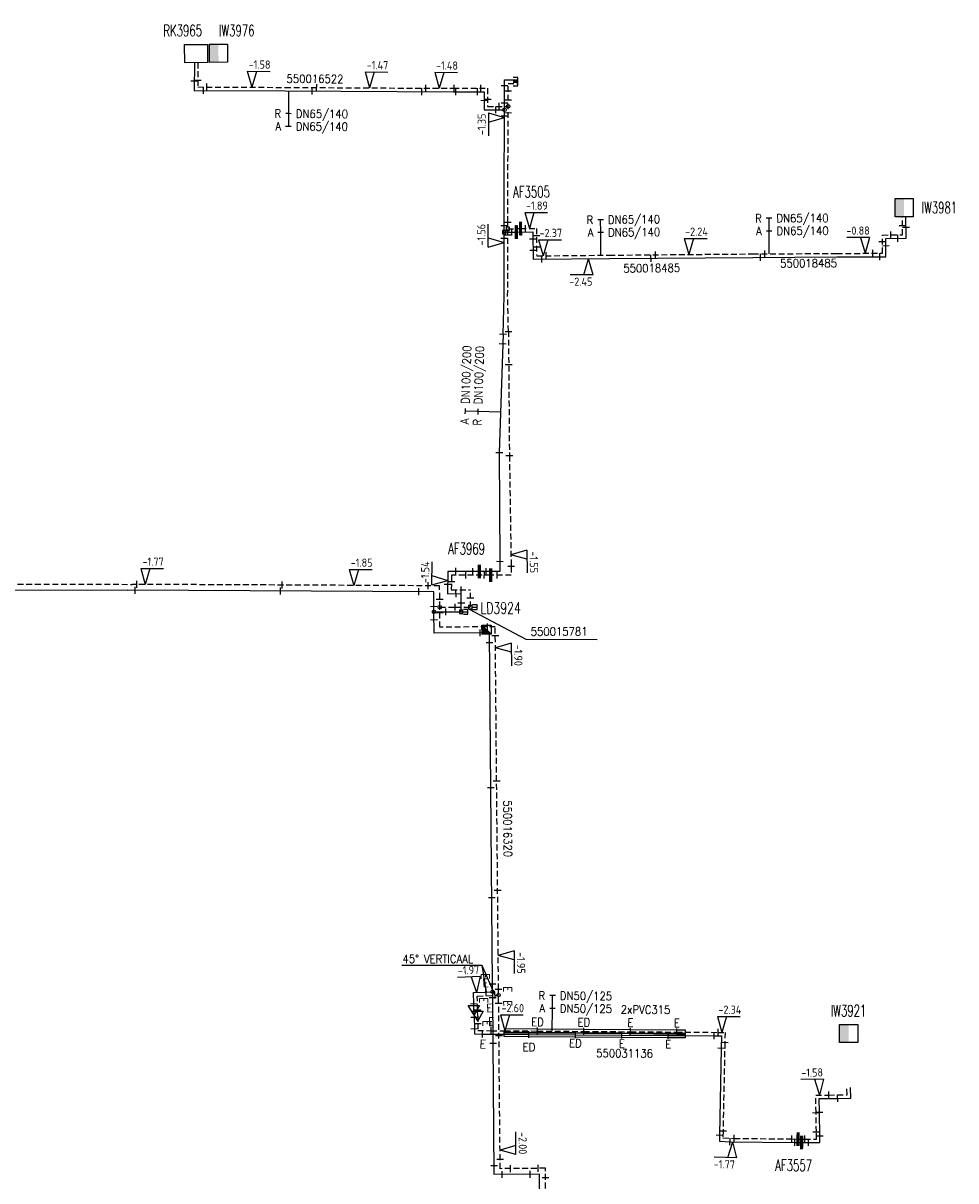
# Model space of a CAD drawing. Header units: millimetres. Extents: x 0 to 118318689, y 0 to 490460760.
# Tile 47 of 117: x 117922330 to 118024715, y 484752719 to 484879849. Entities that reach past the tile are written whole.
import ezdxf
from ezdxf.enums import TextEntityAlignment as Align

# ---------------------------------------------------------------- set-up
doc = ezdxf.new("R2010")
doc.units = ezdxf.units.MM
doc.header["$LTSCALE"] = 200
doc.linetypes.add('HIDDEN2', pattern=[4.7625, 3.175, -1.5875])
doc.layers.get('0').update_dxf_attribs({"color": 8})
for name, color, linetype in [('WT-C-AFSLUITER', 7, 'Continuous'), ('WT-C-KAST', 7, 'Continuous'), ('WT-C-kastLD', 7, 'Continuous'), ('WT-C-kastWM', 7, 'Continuous'), ('WT-C-mof', 7, 'Continuous'), ('WT-C-tstuk', 7, 'Continuous'), ('WT-C-VERLOOP', 7, 'Continuous'), ('WT-I-diam', 7, 'Continuous'), ('WT-I-info', 7, 'Continuous'), ('WT-I-NAP', 7, 'Continuous'), ('WT-L-aanvoer', 6, 'Continuous'), ('WT-L-MANTELBUIS', 6, 'Continuous'), ('WT-L-retour', 6, 'HIDDEN2')]:
    doc.layers.add(name, color=color, linetype=linetype)
doc.styles.add('DIN17', font='ROMANS.SHX', dxfattribs={"width": 0.9})
doc.styles.add('ISOCP', font='ISOCP.SHX')

# ---------------------------------------------------------------- blocks, each defined once
blk = doc.blocks.new('LR-mof')
at = {"color": 0, "linetype": 'ByBlock', "lineweight": -2}
blk.add_line((0, -0.75), (0, 0.75), dxfattribs=at)
blk = doc.blocks.new('LR-tsb')
blk.add_circle((0, 0), 0.375)
blk = doc.blocks.new('LR-smof')
at = {"color": 0, "linetype": 'ByBlock', "lineweight": -2}
blk.add_lwpolyline([(1, 0.5), (0, 0.5), (0, -0.5), (1, -0.5)], dxfattribs=at)
blk = doc.blocks.new('LR-tso')
blk.add_lwpolyline([(-0.375, -0.375), (0.375, -0.375), (0.375, 0.375), (-0.375, 0.375)], close=True)
blk = doc.blocks.new('nap1')
at = {"color": 0, "linetype": 'Continuous'}
for p, q in [((-1, 3.5), (0, 0)), ((-1, 3.5), (4, 3.5)), ((1, 3.5), (0, 0))]:
    blk.add_line(p, q, dxfattribs=at)
at = {"color": 0, "linetype": 'Continuous', "style": 'ISOCP'}
for tag, p in [('*1', (1.7, 5)), ('*2', (4, 1.5))]:
    blk.add_attdef(tag, text='', height=1.8, dxfattribs=at).set_placement(p, align=Align.MIDDLE)
blk = doc.blocks.new('nap2')
at = {"color": 0, "linetype": 'Continuous'}
for p, q in [((1, 3.5), (-4, 3.5)), ((-1, 3.5), (0, 0)), ((1, 3.5), (0, 0))]:
    blk.add_line(p, q, dxfattribs=at)
at = {"color": 0, "linetype": 'Continuous', "style": 'ISOCP'}
for tag, p in [('*1', (-1.5, 5)), ('*2', (-4, 1.5))]:
    blk.add_attdef(tag, text='', height=1.8, dxfattribs=at).set_placement(p, align=Align.MIDDLE)
blk = doc.blocks.new('LR-AFS')
at = {"color": 0, "lineweight": -3, "const_width": 0.7}
blk.add_lwpolyline([(0, -1.5), (0, 1.5)], dxfattribs=at)
at = {"color": 7, "linetype": 'ByBlock', "lineweight": -2, "style": 'DIN17', "width": 0.9}
blk.add_attdef('*1', text='', height=2.5, dxfattribs=at).set_placement((0, 5), align=Align.MIDDLE)
at = {"color": 0, "linetype": 'ByBlock', "lineweight": -2, "style": 'DIN17', "width": 0.3, "flags": 1}
for tag, p in [('*2', (2.5, 1.5)), ('OCODE', (-7.5, -2.5)), ('NCODE', (-2.5, -2.5)), ('BC', (2.5, -2.5)), ('RK', (7.5, -2.5)), ('ST', (-7.5, -5)), ('VCODE', (-2.5, -5)), ('NIVO', (2.5, -5)), ('IMM', (7.5, -5)), ('FABR', (-7.5, -7.5)), ('TYPE', (-2.5, -7.5)), ('OPBOUW', (2.5, -7.5)), ('BEDIEN', (7.5, -7.5)), ('VERTR', (-7.5, -10)), ('OPBLEN', (-2.5, -10)), ('HULPST', (2.5, -10)), ('VERLSP', (7.5, -10)), ('DEKM', (-7.5, -12.5)), ('PDATUM', (-2.5, -12.5)), ('OPM', (2.5, -12.5)), ('BORD', (7.5, -12.5)), ('BORDL', (-7.5, -15)), ('BORDX', (-2.5, -15)), ('BORDY', (2.5, -15)), ('BORDZ', (7.5, -15))]:
    blk.add_attdef(tag, text='', height=1.8, dxfattribs=at).set_placement(p, align=Align.MIDDLE)
blk = doc.blocks.new('LR-kast')
at = {"color": 0, "linetype": 'ByBlock', "lineweight": -3}
blk.add_lwpolyline([(-2.5, 2), (2.5, 2), (2.5, -2), (-2.5, -2)], close=True, dxfattribs=at)
at = {"color": 7, "linetype": 'ByBlock', "lineweight": -3, "style": 'DIN17', "width": 0.7}
for tag, p in [('*1', (0, 5)), ('*2', (0, -5))]:
    blk.add_attdef(tag, text='', height=2.5, dxfattribs=at).set_placement(p, align=Align.MIDDLE)
at = {"color": 0, "linetype": 'ByBlock', "lineweight": -2, "style": 'DIN17', "width": 0.3, "flags": 1}
for tag, p in [('OCODE', (5, 1.25)), ('NCODE', (10, 1.25)), ('BC', (15, 1.25)), ('RK', (20, 1.25)), ('ST', (5, -1.25)), ('VCODE', (10, -1.25)), ('NIVO', (15, -1.25)), ('IMM', (20, -1.25))]:
    blk.add_attdef(tag, text='', height=1.8, dxfattribs=at).set_placement(p, align=Align.MIDDLE)
blk = doc.blocks.new('LR-kastWM')
at = {"color": 0, "linetype": 'ByBlock', "lineweight": -3}
blk.add_lwpolyline([(-2, 2), (2, 2), (2, -2), (-2, -2)], close=True, dxfattribs=at)
at = {"color": 0}
blk.add_solid([(-2, -2), (0, -2), (-2, 2), (0, 2)], dxfattribs=at)
at = {"color": 7, "linetype": 'ByBlock', "lineweight": -3, "style": 'DIN17', "width": 0.7}
for tag, p in [('*1', (0, 5)), ('*2', (0, -5))]:
    blk.add_attdef(tag, text='', height=2.5, dxfattribs=at).set_placement(p, align=Align.MIDDLE)
at = {"color": 0, "linetype": 'ByBlock', "lineweight": -2, "style": 'DIN17', "width": 0.3, "flags": 1}
for tag, p in [('OCODE', (4.5, 1.25)), ('NCODE', (9.5, 1.25)), ('BC', (14.5, 1.25)), ('RK', (19.5, 1.25)), ('ST', (4.5, -1.25)), ('VCODE', (9.5, -1.25)), ('NIVO', (14.5, -1.25)), ('IMM', (19.5, -1.25))]:
    blk.add_attdef(tag, text='', height=1.8, dxfattribs=at).set_placement(p, align=Align.MIDDLE)
blk = doc.blocks.new('LR-hyp')
at = {"color": 7, "linetype": 'ByBlock', "lineweight": -3, "style": 'DIN17', "width": 0.9}
blk.add_attdef('*1', text='', height=1.8, dxfattribs=at).set_placement((0, 0), align=Align.MIDDLE)
at = {"color": 7, "linetype": 'ByBlock', "lineweight": -2, "style": 'DIN17', "width": 0.9, "flags": 1}
blk.add_attdef('*2', text='', height=1.8, dxfattribs=at).set_placement((0, -5), align=Align.MIDDLE)
blk = doc.blocks.new('LR-DIAB2')
at = {"color": 0, "linetype": 'Continuous', "lineweight": -3}
blk.add_line((0, 5), (0, 7.8), dxfattribs=at)
at = {"color": 0, "lineweight": -3}
blk.add_line((0, 0), (0, 5), dxfattribs=at)
for points in [[(0.61, 7.8), (0, 7.8), (-0.61, 7.8)], [(0.61, 5), (0, 5), (-0.61, 5)]]:
    blk.add_lwpolyline(points, dxfattribs=at)
at = {"color": 1, "lineweight": -3, "style": 'DIN17', "width": 0.9}
for tag, p in [('*1', (-1.61, 7.8)), ('*2', (-1.61, 5.02))]:
    blk.add_attdef(tag, text='', height=1.8, dxfattribs=at).set_placement(p, align=Align.MIDDLE_RIGHT)
for tag, p in [('*11', (1.61, 7.8)), ('*12', (1.61, 5))]:
    blk.add_attdef(tag, text='', height=1.8, dxfattribs=at).set_placement(p, align=Align.MIDDLE_LEFT)
blk = doc.blocks.new('LR-DIAO2')
at = {"color": 0, "lineweight": -3}
blk.add_line((0, 0), (0, -5), dxfattribs=at)
at = {"color": 0, "linetype": 'Continuous', "lineweight": -3}
blk.add_line((0, -5), (0, -7.8), dxfattribs=at)
at = {"color": 0, "lineweight": -3}
for points in [[(0.61, -5), (0, -5), (-0.61, -5)], [(0.61, -7.8), (0, -7.8), (-0.61, -7.8)]]:
    blk.add_lwpolyline(points, dxfattribs=at)
at = {"color": 1, "lineweight": -3, "style": 'DIN17', "width": 0.9}
for tag, p in [('*1', (-1.61, -5)), ('*2', (-1.61, -7.78))]:
    blk.add_attdef(tag, text='', height=1.8, dxfattribs=at).set_placement(p, align=Align.MIDDLE_RIGHT)
for tag, p in [('*11', (1.61, -5)), ('*12', (1.61, -7.8))]:
    blk.add_attdef(tag, text='', height=1.8, dxfattribs=at).set_placement(p, align=Align.MIDDLE_LEFT)
blk = doc.blocks.new('LR-kastLD')
at = {"color": 0, "linetype": 'ByBlock', "lineweight": -3}
blk.add_line((-1, 1), (1, -1), dxfattribs=at)
blk.add_lwpolyline([(-1, -1), (-1, 1), (1, 1), (1, -1)], close=True, dxfattribs=at)
blk.add_solid([(-1, 1), (-1, -1), (1, -1)], dxfattribs=at)
at = {"color": 7, "linetype": 'ByBlock', "lineweight": -3, "style": 'DIN17', "width": 0.7}
for tag, p in [('*1', (0, 5)), ('*2', (0, -5))]:
    blk.add_attdef(tag, text='', height=2.5, dxfattribs=at).set_placement(p, align=Align.MIDDLE)
at = {"color": 0, "linetype": 'ByBlock', "lineweight": -2, "style": 'DIN17', "width": 0.3, "flags": 1}
for tag, p in [('OCODE', (4.5, 1.25)), ('NCODE', (9.5, 1.25)), ('BC', (14.5, 1.25)), ('RK', (19.5, 1.25)), ('ST', (4.5, -1.25)), ('VCODE', (9.5, -1.25)), ('NIVO', (14.5, -1.25)), ('IMM', (19.5, -1.25))]:
    blk.add_attdef(tag, text='', height=1.8, dxfattribs=at).set_placement(p, align=Align.MIDDLE)
blk = doc.blocks.new('LR-VERL')
at = {"color": 0, "linetype": 'ByBlock', "lineweight": -2}
blk.add_lwpolyline([(1.08, 0), (-1.08, -1.25), (-1.08, 1.25)], close=True, dxfattribs=at)
blk = doc.blocks.new('LR-mofD')
at = {"color": 0, "linetype": 'ByBlock', "lineweight": -2}
blk.add_line((0, -0.75), (0, 0.75), dxfattribs=at)
at = {"color": 1, "linetype": 'ByBlock', "lineweight": -3, "style": 'DIN17', "width": 0.9}
blk.add_attdef('*1', text='', height=1.8, dxfattribs=at).set_placement((0, 2), align=Align.MIDDLE)

msp = doc.modelspace()

# ---------------------------------------------------------------- linework, layer by layer
at = {"layer": 'WT-I-info'}
for p, q in [((117977553, 484812175), (117971322, 484815452)), ((117985345, 484812137), (117977553, 484812175)), ((117963909, 484776388), (117972697, 484776388)), ((117972697, 484776388), (117973141, 484773453)), ((117972697, 484776388), (117974116, 484773100))]:
    msp.add_line(p, q, dxfattribs=at)
at = {"layer": 'WT-L-aanvoer', "lineweight": -3}
for p, q in [((117941131, 484875520), (117941113, 484872463)), ((117941113, 484872463), (117951081, 484872412)), ((117975135, 484857679), (117975174, 484873619)), ((117975174, 484873619), (117976624, 484873632)), ((117951081, 484872412), (117969560, 484872312)), ((117969560, 484872312), (117972937, 484872320)), ((117972937, 484872320), (117972929, 484870318)), ((117972929, 484870318), (117975166, 484870331)), ((117975115, 484849882), (117975131, 484856144)), ((117975006, 484845681), (117975115, 484849882)), ((117975006, 484845681), (117974599, 484832687)), ((117974599, 484832687), (117974659, 484820717)), ((117974659, 484820717), (117974651, 484819630)), ((117968958, 484819650), (117968921, 484817199)), ((117972411, 484819638), (117968958, 484819650)), ((117974651, 484819630), (117972411, 484819638)), ((117968921, 484817199), (117970427, 484817210))]:
    msp.add_line(p, q, dxfattribs=at)
at = {"layer": 'WT-L-aanvoer'}
for p, q in [((118019254, 484856227), (118019242, 484858594)), ((117975131, 484856144), (117975135, 484857679)), ((117975133, 484856890), (117976466, 484856904)), ((117976466, 484856904), (117978297, 484856923)), ((117978297, 484856923), (117978324, 484853915)), ((118017029, 484856207), (118019254, 484856227)), ((118017047, 484854206), (118017029, 484856207)), ((117978324, 484853915), (117986698, 484853990)), ((117986698, 484853990), (118002433, 484854130)), ((118002433, 484854130), (118011656, 484854180)), ((118011656, 484854180), (118017047, 484854206)), ((117918354, 484817615), (117933760, 484817574)), ((117967401, 484817416), (117933760, 484817574)), ((117967421, 484815200), (117967401, 484817416)), ((117970424, 484815196), (117970427, 484817210)), ((117967442, 484812855), (117967421, 484815200)), ((117967421, 484815200), (117969762, 484815197)), ((117969762, 484815197), (117971158, 484815195)), ((117973507, 484812910), (117967442, 484812855)), ((117973858, 484774355), (117973507, 484812910)), ((117971779, 484773386), (117973141, 484773453)), ((117971801, 484772172), (117971779, 484773386)), ((117973141, 484773453), (117973866, 484773488)), ((117973872, 484772867), (117973858, 484774355)), ((117971815, 484771438), (117971801, 484772172)), ((117974049, 484753399), (117973872, 484772867)), ((117971815, 484771438), (117971832, 484770702)), ((117971832, 484770702), (117971860, 484769433)), ((117971860, 484769433), (117971873, 484768847)), ((117971873, 484768847), (117972752, 484768836)), ((117972752, 484768836), (117975148, 484768818)), ((117975148, 484768818), (117977851, 484768797)), ((117977851, 484768797), (117982951, 484768759)), ((117982951, 484768759), (117988052, 484768721)), ((117988052, 484768721), (117993152, 484768684)), ((117993152, 484768684), (117994993, 484768670)), ((117994993, 484768670), (117998184, 484768647)), ((117998184, 484768647), (117999003, 484768641)), ((117999003, 484768641), (117998967, 484767302)), ((117998967, 484767302), (117998769, 484757721)), ((118013174, 484761802), (118013141, 484762978)), ((118009723, 484761746), (118011746, 484761779)), ((118009747, 484760252), (118009723, 484761746)), ((118011746, 484761779), (118013174, 484761802)), ((118009784, 484757630), (118009747, 484760252)), ((117998769, 484757721), (117998756, 484757065)), ((117998756, 484757065), (117999922, 484757014)), ((117999922, 484757014), (118007045, 484756928)), ((118007045, 484756928), (118007783, 484756931)), ((118007783, 484756931), (118008528, 484756928)), ((118008528, 484756928), (118009781, 484756922)), ((118009781, 484756922), (118009784, 484757630)), ((117979014, 484753444), (117974049, 484753399)), ((117979074, 484746817), (117979014, 484753444))]:
    msp.add_line(p, q, dxfattribs=at)
at = {"layer": 'WT-L-MANTELBUIS', "color": 1}
msp.add_lwpolyline([(117994991, 484768420), (117993150, 484768434), (117988050, 484768471), (117982949, 484768509), (117977849, 484768547), (117975146, 484768568), (117975150, 484769068), (117977853, 484769047), (117982953, 484769009), (117988054, 484768971), (117993154, 484768934), (117994994, 484768920)], close=True, dxfattribs=at)
at = {"layer": 'WT-L-MANTELBUIS'}
msp.add_lwpolyline([(117994986, 484768800), (117994084, 484768807), (117988981, 484768845), (117983880, 484768882), (117978781, 484768920), (117975204, 484768946), (117975208, 484769446), (117978784, 484769420), (117983884, 484769382), (117988985, 484769344), (117994088, 484769307), (117994990, 484769300)], close=True, dxfattribs=at)
at = {"layer": 'WT-L-retour'}
for p, q in [((117941511, 484875518), (117941495, 484872841)), ((117941495, 484872841), (117951083, 484872792)), ((117951083, 484872792), (117969560, 484872692)), ((117969560, 484872692), (117973319, 484872701)), ((117973319, 484872701), (117973311, 484870703)), ((117975535, 484858005), (117975573, 484873223)), ((117975573, 484873223), (117976628, 484873232)), ((117973311, 484870703), (117975567, 484870714)), ((118018872, 484856603), (118018862, 484858592)), ((117975532, 484856548), (117975535, 484858005)), ((117975533, 484857274), (117976929, 484857289)), ((117976929, 484857289), (117978673, 484857307)), ((117978673, 484857307), (117978700, 484854299)), ((117975515, 484849884), (117975532, 484856548)), ((118016646, 484856583), (118018872, 484856603)), ((118016664, 484854584), (118016646, 484856583)), ((117978700, 484854299), (117986694, 484854370)), ((117986694, 484854370), (118002430, 484854510)), ((118002430, 484854510), (118011654, 484854560)), ((118011654, 484854560), (118016664, 484854584)), ((117975604, 484846023), (117975515, 484849884)), ((117975604, 484846023), (117975708, 484832364)), ((117975708, 484832364), (117975899, 484820170)), ((117969352, 484819249), (117969327, 484817602)), ((117973657, 484819235), (117969352, 484819249)), ((117975899, 484819227), (117973657, 484819235)), ((117975899, 484820170), (117975899, 484819227)), ((117969327, 484817602), (117971423, 484817617)), ((117974528, 484772221), (117974514, 484773762)), ((117972186, 484773006), (117974116, 484773100)), ((117972214, 484771501), (117972186, 484773006)), ((117974116, 484773100), (117974520, 484773119)), ((117972227, 484770814), (117972214, 484771501)), ((117972227, 484770814), (117972236, 484770007)), ((117972236, 484770007), (117972246, 484769222)), ((117972246, 484769222), (117973691, 484769207)), ((117973691, 484769207), (117975206, 484769196)), ((117975206, 484769196), (117978783, 484769170)), ((117978783, 484769170), (117983882, 484769132)), ((117983882, 484769132), (117988983, 484769094)), ((117988983, 484769094), (117994086, 484769057)), ((117994086, 484769057), (117994988, 484769050)), ((117994988, 484769050), (117998622, 484769023)), ((117998622, 484769023), (117999397, 484769018)), ((117999397, 484769018), (117999356, 484767902)), ((117999356, 484767902), (117999158, 484758177)), ((118009336, 484762119), (118010774, 484762143)), ((118009368, 484760207), (118009336, 484762119)), ((118010774, 484762143), (118012783, 484762175)), ((118012783, 484762175), (118012761, 484762977)), ((118009402, 484758105), (118009368, 484760207)), ((117999158, 484758177), (117999143, 484757428)), ((118009403, 484757303), (118009402, 484758105)), ((117999143, 484757428), (118000388, 484757381)), ((118000388, 484757381), (118006722, 484757317)), ((118006722, 484757317), (118007396, 484757313)), ((118007396, 484757313), (118008130, 484757310)), ((118008130, 484757310), (118009403, 484757303))]:
    msp.add_line(p, q, dxfattribs=at)
at = {"layer": 'WT-L-retour', "lineweight": -3}
for p, q in [((117918866, 484818264), (117934282, 484818222)), ((117968045, 484818063), (117934282, 484818222)), ((117968066, 484815714), (117968045, 484818063)), ((117971420, 484815710), (117971423, 484817617)), ((117968086, 484813510), (117968066, 484815714)), ((117968066, 484815714), (117969762, 484815712)), ((117969762, 484815712), (117972161, 484815708)), ((117974151, 484813566), (117968086, 484813510)), ((117974514, 484773762), (117974151, 484813566)), ((117974693, 484754055), (117974528, 484772221)), ((117979658, 484754100), (117974693, 484754055)), ((117979730, 484746173), (117979658, 484754100))]:
    msp.add_line(p, q, dxfattribs=at)

# ---------------------------------------------------------------- block references
at = {"layer": 'WT-C-AFSLUITER', "linetype": 'Continuous'}
ref = msp.add_blockref('LR-AFS', (117976466, 484856904), dxfattribs=dict(at, xscale=500, yscale=500, zscale=500, rotation=0.5970000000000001))
ref.add_attrib('*1', 'AF3505', dxfattribs={"layer": '0', "color": 7, "linetype": 'ByBlock', "lineweight": -2, "height": 1250, "rotation": 0.597, "style": 'DIN17', "width": 0.65}).set_placement((117978137, 484861331), align=Align.MIDDLE)
for p, xscale, yscale, zscale, rotation in [((117976929, 484857289), 500, 500, 500, 0.5970000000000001), ((117973657, 484819235), 500.0000000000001, 500.0000000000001, 500.0000000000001, 359.812), ((118007396, 484757313), 500, 500, 500, 359.7233)]:
    msp.add_blockref('LR-AFS', p, dxfattribs=dict(at, xscale=xscale, yscale=yscale, zscale=zscale, rotation=rotation))
ref = msp.add_blockref('LR-AFS', (117972411, 484819638), dxfattribs=dict(at, xscale=500, yscale=500, zscale=500, rotation=359.7996))
ref.add_attrib('*1', 'AF3969', dxfattribs={"layer": '0', "color": 7, "linetype": 'ByBlock', "lineweight": -2, "height": 1250, "rotation": 359.7996, "style": 'DIN17', "width": 0.65}).set_placement((117971008, 484822140), align=Align.MIDDLE)
ref = msp.add_blockref('LR-AFS', (118007783, 484756931), dxfattribs=dict(at, xscale=500, yscale=500, zscale=500, rotation=359.7233))
ref.add_attrib('*1', 'AF3557', dxfattribs={"layer": '0', "color": 7, "linetype": 'ByBlock', "lineweight": -2, "height": 1250, "rotation": 359.7233, "style": 'DIN17', "width": 0.65}).set_placement((118006915, 484754426), align=Align.MIDDLE)
at = {"layer": 'WT-C-KAST', "linetype": 'Continuous'}
ref = msp.add_blockref('LR-kast', (117941308, 484876515), dxfattribs=dict(at, xscale=499.9999999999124, yscale=499.9999999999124, zscale=499.9999999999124, rotation=0.2332093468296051))
ref.add_attrib('*1', 'RK3965', dxfattribs={"layer": '0', "color": 7, "linetype": 'ByBlock', "lineweight": -3, "height": 1250, "rotation": 0.23321, "style": 'DIN17', "width": 0.65}).set_placement((117939845, 484879033), align=Align.MIDDLE)
at = {"layer": 'WT-C-kastLD', "linetype": 'Continuous'}
ref = msp.add_blockref('LR-kastLD', (117973201, 484813232), dxfattribs=dict(at, xscale=500.0000000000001, yscale=500.0000000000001, zscale=500.0000000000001, rotation=0.521439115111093))
ref.add_attrib('*1', 'LD3924', dxfattribs={"layer": '0', "color": 7, "linetype": 'ByBlock', "lineweight": -3, "height": 1250, "rotation": 0.52144, "style": 'DIN17', "width": 0.7}).set_placement((117974745, 484815612), align=Align.MIDDLE)
at = {"layer": 'WT-C-kastWM', "linetype": 'Continuous'}
ref = msp.add_blockref('LR-kastWM', (117943772, 484876547), dxfattribs=dict(at, xscale=499.999999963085, yscale=499.999999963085, zscale=499.999999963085, rotation=0.2332093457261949))
ref.add_attrib('*1', 'IW3976', dxfattribs={"layer": '0', "color": 7, "linetype": 'ByBlock', "lineweight": -3, "height": 1250, "rotation": 0.23321, "style": 'DIN17', "width": 0.65}).set_placement((117945779, 484879033), align=Align.MIDDLE)
ref = msp.add_blockref('LR-kastWM', (118019041, 484859593), dxfattribs=dict(at, xscale=500, yscale=500, zscale=500))
ref.add_attrib('*1', 'IW3981', dxfattribs={"layer": '0', "color": 7, "linetype": 'ByBlock', "lineweight": -3, "height": 1250, "style": 'DIN17', "width": 0.65}).set_placement((118022907, 484859594), align=Align.MIDDLE)
ref = msp.add_blockref('LR-kastWM', (118012949, 484768903), dxfattribs=dict(at, xscale=499.9999999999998, yscale=499.9999999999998, zscale=499.9999999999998, rotation=0.177616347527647))
ref.add_attrib('*1', 'IW3921', dxfattribs={"layer": '0', "color": 7, "linetype": 'ByBlock', "lineweight": -3, "height": 1250, "rotation": 0.17762, "style": 'DIN17', "width": 0.65}).set_placement((118012942, 484771403), align=Align.MIDDLE)
at = {"layer": 'WT-C-mof', "linetype": 'Continuous'}
for name, p, xscale, yscale, zscale, rotation in [('LR-smof', (117976624, 484873632), 499.9999999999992, 499.9999999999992, 499.9999999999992, 180.4929), ('LR-mof', (117954059, 484872396), 500, 500, 500, 359.6902), ('LR-mof', (117954549, 484872774), 500, 500, 500, 359.6902), ('LR-mof', (117966097, 484872331), 500, 500, 500, 359.6902), ('LR-mof', (117966549, 484872709), 500, 500, 500, 359.6902), ('LR-mof', (117969659, 484872693), 500.0000000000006, 500.0000000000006, 500.0000000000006, 0.1246), ('LR-mof', (117969810, 484872313), 500, 500, 500, 0.1371), ('LR-mof', (117972212, 484872319), 500, 500, 500, 0.1371), ('LR-mof', (117972559, 484872699), 500.0000000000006, 500.0000000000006, 500.0000000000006, 0.1246), ('LR-mof', (117975173, 484872958), 499.9999999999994, 499.9999999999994, 499.9999999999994, 89.85660000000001), ('LR-smof', (117976628, 484873232), 499.9999999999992, 499.9999999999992, 499.9999999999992, 180.4929), ('LR-mof', (117972933, 484871337), 499.9999999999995, 499.9999999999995, 499.9999999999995, 89.76009999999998), ('LR-mof', (117973314, 484871449), 499.9999999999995, 499.9999999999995, 499.9999999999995, 89.76009999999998), ('LR-mof', (117975569, 484871382), 499.9999999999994, 499.9999999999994, 499.9999999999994, 89.85660000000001), ('LR-mof', (117975571, 484872380), 499.9999999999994, 499.9999999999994, 499.9999999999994, 89.85660000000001), ('LR-mof', (117974220, 484870326), 500, 500, 500, 0.3331000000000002), ('LR-mof', (117974576, 484870709), 500, 500, 500, 0.2698999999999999), ('LR-mof', (117975168, 484871052), 499.9999999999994, 499.9999999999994, 499.9999999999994, 89.85660000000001), ('LR-mof', (117975565, 484869982), 499.9999999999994, 499.9999999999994, 499.9999999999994, 89.85660000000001), ('LR-mof', (117975164, 484869650), 499.9999999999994, 499.9999999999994, 499.9999999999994, 89.85660000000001), ('LR-mof', (117975134, 484857590), 499.9999999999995, 499.9999999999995, 499.9999999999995, 89.85660000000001), ('LR-mof', (117975535, 484857965), 499.9999999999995, 499.9999999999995, 499.9999999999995, 89.85660000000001), ('LR-mof', (117975978, 484856899), 500, 500, 500, 0.5970000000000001), ('LR-mof', (117976458, 484857284), 500, 500, 500, 0.5970000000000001), ('LR-mof', (117976978, 484856905), 500, 500, 500, 0.5970000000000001), ('LR-mof', (117977475, 484857294), 500, 500, 500, 0.5970000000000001), ('LR-mof', (118018867, 484857643), 500.0000000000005, 500.0000000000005, 500.0000000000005, 270.2929), ('LR-mof', (118019248, 484857438), 500.0000000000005, 500.0000000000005, 500.0000000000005, 270.2929), ('LR-mof', (117975131, 484856185), 499.9999999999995, 499.9999999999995, 499.9999999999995, 89.85660000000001), ('LR-mof', (117975532, 484856560), 499.9999999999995, 499.9999999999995, 499.9999999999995, 89.85660000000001), ('LR-mof', (117978304, 484856166), 499.9999999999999, 499.9999999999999, 499.9999999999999, 270.5102), ('LR-mof', (117978680, 484856545), 499.9999999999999, 499.9999999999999, 499.9999999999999, 270.5102), ('LR-mof', (118017592, 484856592), 500.0000000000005, 500.0000000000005, 500.0000000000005, 0.5101999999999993), ('LR-mof', (118018357, 484856219), 500.0000000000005, 500.0000000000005, 500.0000000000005, 0.5101999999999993), ('LR-mof', (117978315, 484854912), 499.9999999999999, 499.9999999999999, 499.9999999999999, 270.5102), ('LR-mof', (117978691, 484855292), 499.9999999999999, 499.9999999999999, 499.9999999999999, 270.5102), ('LR-mof', (117979748, 484854308), 500.0000000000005, 500.0000000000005, 500.0000000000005, 0.5101999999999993), ('LR-mof', (117991757, 484854415), 500.0000000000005, 500.0000000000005, 500.0000000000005, 0.5101999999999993), ('LR-mof', (118003753, 484854517), 500.0000000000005, 500.0000000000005, 500.0000000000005, 0.3100999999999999), ('LR-mof', (118015609, 484854579), 499.9999999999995, 499.9999999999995, 499.9999999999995, 0.2767000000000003), ('LR-mof', (118016652, 484855873), 499.9999999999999, 499.9999999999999, 499.9999999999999, 270.5102), ('LR-mof', (118017036, 484855415), 499.9999999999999, 499.9999999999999, 499.9999999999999, 270.5102), ('LR-mof', (117979257, 484853924), 500.0000000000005, 500.0000000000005, 500.0000000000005, 0.5101999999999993), ('LR-mof', (117991249, 484854030), 500.0000000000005, 500.0000000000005, 500.0000000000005, 0.5101999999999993), ('LR-mof', (118003257, 484854135), 500.0000000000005, 500.0000000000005, 500.0000000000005, 0.3100999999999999), ('LR-mof', (118016381, 484854203), 499.9999999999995, 499.9999999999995, 499.9999999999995, 0.2767000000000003), ('LR-mof', (117975604, 484846003), 499.9999999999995, 499.9999999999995, 499.9999999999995, 270.436), ('LR-mof', (117974972, 484844608), 499.9999999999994, 499.9999999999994, 499.9999999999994, 88.20639999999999), ('LR-mof', (117975006, 484845681), 499.9999999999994, 499.9999999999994, 499.9999999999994, 88.20639999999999), ('LR-mof', (117975632, 484842372), 499.9999999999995, 499.9999999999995, 499.9999999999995, 270.436), ('LR-mof', (117974599, 484832686), 500.0000000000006, 500.0000000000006, 500.0000000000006, 270.2882999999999), ('LR-mof', (117975708, 484832363), 499.9999999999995, 499.9999999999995, 499.9999999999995, 270.897), ('LR-mof', (117974659, 484820715), 499.9999999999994, 499.9999999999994, 499.9999999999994, 89.5838), ('LR-mof', (117969826, 484819647), 500, 500, 500, 359.7996), ('LR-mof', (117970923, 484819244), 500.0000000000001, 500.0000000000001, 500.0000000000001, 359.812), ('LR-mof', (117971704, 484819641), 500, 500, 500, 359.7996), ('LR-mof', (117972955, 484819237), 500.0000000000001, 500.0000000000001, 500.0000000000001, 359.812), ('LR-mof', (117973157, 484819636), 500, 500, 500, 359.7996), ('LR-mof', (117974375, 484819232), 500.0000000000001, 500.0000000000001, 500.0000000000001, 359.812), ('LR-mof', (117975899, 484820170), 500, 500, 500, 90), ('LR-mof', (117950579, 484817495), 499.9999999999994, 499.9999999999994, 499.9999999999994, 359.7308), ('LR-mof', (117950774, 484818144), 499.9999999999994, 499.9999999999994, 499.9999999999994, 359.7308), ('LR-mof', (117965775, 484817424), 499.9999999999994, 499.9999999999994, 499.9999999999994, 359.7308), ('LR-mof', (117966791, 484818069), 499.9999999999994, 499.9999999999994, 499.9999999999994, 359.7308), ('LR-mof', (117968936, 484818217), 500, 500, 500, 89.12890000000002), ('LR-mof', (117969340, 484818507), 500, 500, 500, 89.12890000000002), ('LR-mof', (117970422, 484817610), 500.0000000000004, 500.0000000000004, 500.0000000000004, 0.4222000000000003), ('LR-mof', (117968058, 484816602), 500, 500, 500, 270.5214), ('LR-mof', (117969844, 484817205), 500.0000000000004, 500.0000000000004, 500.0000000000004, 0.4222000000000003), ('LR-mof', (117971421, 484816692), 500, 500, 500, 89.92600000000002), ('LR-mof', (117967415, 484815810), 500, 500, 500, 270.5214), ('LR-mof', (117968717, 484815199), 500, 500, 500, 359.926), ('LR-mof', (117969762, 484815712), 500, 500, 500, 359.9098000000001), ('LR-mof', (117970425, 484816163), 500, 500, 500, 89.92600000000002), ('LR-smof', (117971158, 484815195), 499.9999999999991, 499.9999999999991, 499.9999999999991, 179.9098), ('LR-smof', (117972161, 484815708), 499.9999999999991, 499.9999999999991, 499.9999999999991, 179.9098), ('LR-mof', (117967429, 484814346), 500, 500, 500, 270.5214), ('LR-mof', (117968072, 484815112), 500, 500, 500, 270.5214), ('LR-mof', (117974305, 484796659), 500, 500, 500, 270.5214), ('LR-mof', (117973662, 484795917), 500, 500, 500, 270.5214), ('LR-mof', (117973772, 484783821), 500, 500, 500, 270.5214), ('LR-mof', (117974415, 484784654), 500, 500, 500, 270.5214), ('LR-mof', (117971801, 484772172), 500, 500, 500, 271.0588), ('LR-mof', (117972214, 484771501), 500, 500, 500, 271.0588), ('LR-mof', (117971832, 484770702), 500, 500, 500, 271.2835), ('LR-mof', (117971862, 484769433), 500, 500, 500, 271.0588), ('LR-mof', (117974560, 484768671), 500, 500, 500, 270.5214), ('LR-mof', (117998184, 484768647), 500, 500, 500, 359.5771), ('LR-mof', (117998622, 484769023), 500, 500, 500, 359.5771), ('LR-mof', (117973918, 484767831), 500, 500, 500, 270.5214), ('LR-mof', (117998967, 484767302), 500, 500, 500, 268.4420547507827), ('LR-mof', (117999356, 484767902), 500, 500, 500, 87.8949), ('LR-mof', (118010774, 484762143), 500, 500, 500, 0.9340000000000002), ('LR-mof', (118011746, 484761779), 500, 500, 500, 0.9340000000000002), ('LR-mof', (118009368, 484760207), 500, 500, 500, 270.934), ('LR-mof', (118009747, 484760252), 500, 500, 500, 270.934), ('LR-mof', (117999158, 484758177), 500, 500, 500, 88.863), ('LR-mof', (118009402, 484758105), 500, 500, 500, 270.934), ('LR-mof', (117998769, 484757721), 500, 500, 500, 88.863), ('LR-mof', (117999922, 484757014), 500, 500, 500, 357.4841), ('LR-mof', (118000388, 484757381), 500, 500, 500, 359.4235), ('LR-mof', (118006722, 484757313), 500, 500, 500, 359.4235), ('LR-mof', (118007045, 484756928), 500, 500, 500, 359.7233), ('LR-mof', (118008130, 484757310), 500, 500, 500, 359.7233), ('LR-mof', (118008528, 484756928), 500, 500, 500, 359.7233), ('LR-mof', (118009784, 484757630), 500, 500, 500, 89.7233)]:
    msp.add_blockref(name, p, dxfattribs=dict(at, xscale=xscale, yscale=yscale, zscale=zscale, rotation=rotation))
at = {"layer": 'WT-C-mof'}
for p, xscale, yscale, zscale, rotation in [((117941119, 484873463), 499.9999999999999, 499.9999999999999, 499.9999999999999, 89.66354073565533), ((117941499, 484873547), 499.9999999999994, 499.9999999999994, 499.9999999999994, 89.66354073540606), ((117942113, 484872457), 500, 500, 500, 359.7113405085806), ((117942495, 484872836), 500.0000000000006, 500.0000000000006, 500.0000000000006, 359.7113405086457), ((117934579, 484817570), 500.0000000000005, 500.0000000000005, 500.0000000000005, 179.7308334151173), ((117934775, 484818220), 499.9999999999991, 499.9999999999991, 499.9999999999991, 179.7308334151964), ((117972450, 484812900), 499.9999999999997, 499.9999999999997, 499.9999999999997, 180.5214391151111), ((117973270, 484813558), 499.9999999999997, 499.9999999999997, 499.9999999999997, 180.5214391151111), ((117973517, 484811829), 499.9999999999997, 499.9999999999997, 499.9999999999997, 270.5214391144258), ((117974160, 484812613), 499.9999999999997, 499.9999999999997, 499.9999999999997, 270.5214391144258), ((117974040, 484754360), 499.9999999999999, 499.9999999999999, 499.9999999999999, 90.52143911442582), ((117974684, 484755055), 499.9999999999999, 499.9999999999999, 499.9999999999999, 90.52143911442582), ((117975828, 484754065), 500.0000000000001, 500.0000000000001, 500.0000000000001, 0.5214391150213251), ((117978828, 484754093), 499.9999999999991, 499.9999999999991, 499.9999999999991, 180.5214391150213), ((117974922, 484753407), 500.0000000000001, 500.0000000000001, 500.0000000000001, 0.5214391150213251), ((117977945, 484753435), 499.9999999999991, 499.9999999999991, 499.9999999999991, 180.5214391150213), ((117979667, 484753100), 500.0000000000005, 500.0000000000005, 500.0000000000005, 270.5214391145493)]:
    msp.add_blockref('LR-mof', p, dxfattribs=dict(at, xscale=xscale, yscale=yscale, zscale=zscale, rotation=rotation))
ref = msp.add_blockref('LR-mofD', (117973858, 484774355), dxfattribs=dict(at, xscale=500, yscale=500, zscale=500, rotation=270.5214))
ref.add_attrib('*1', 'E', dxfattribs={"layer": '0', "color": 1, "linetype": 'ByBlock', "lineweight": -3, "height": 900, "rotation": 270.5214, "style": 'DIN17', "width": 0.9}).set_placement((117973073, 484775182), align=Align.MIDDLE)
at = {"layer": 'WT-C-mof', "xscale": 500, "yscale": 500, "zscale": 500}
for p, rotation, values in [((117973141, 484773453), 2.7869, {'*1': 'E'}), ((117974514, 484773762), 270.5214, {'*1': 'E'}), ((117974528, 484772221), 270.5214, {'*1': 'E'}), ((117973691, 484769207), 359.5771, {'*1': 'E'}), ((117972232, 484770007), 271.0588, {'*1': 'E'}), ((117978783, 484769170), 359.5771, {'*1': 'ED'}), ((117983882, 484769132), 359.5771, {'*1': 'ED'}), ((117988983, 484769094), 359.5771, {'*1': 'E'}), ((117994086, 484769057), 359.5771, {'*1': 'E'})]:
    msp.add_blockref('LR-mofD', p, dxfattribs=dict(at, rotation=rotation)).add_auto_attribs(values)
at = {"layer": 'WT-C-mof'}
ref = msp.add_blockref('LR-mofD', (117974116, 484773100), dxfattribs=dict(at, xscale=500, yscale=500, zscale=500, rotation=2.7869))
ref.add_attrib('*1', 'E', dxfattribs={"layer": '0', "color": 1, "linetype": 'ByBlock', "lineweight": -3, "height": 900, "rotation": 2.7869, "style": 'DIN17', "width": 0.9}).set_placement((117973509, 484771698), align=Align.MIDDLE)
ref = msp.add_blockref('LR-mofD', (117973872, 484772867), dxfattribs=dict(at, xscale=500, yscale=500, zscale=500, rotation=270.5214))
ref.add_attrib('*1', 'E', dxfattribs={"layer": '0', "color": 1, "linetype": 'ByBlock', "lineweight": -3, "height": 900, "rotation": 270.5214, "style": 'DIN17', "width": 0.9}).set_placement((117972888, 484772559), align=Align.MIDDLE)
ref = msp.add_blockref('LR-mofD', (117972752, 484768836), dxfattribs=dict(at, xscale=500, yscale=500, zscale=500, rotation=357.5366))
ref.add_attrib('*1', 'E', dxfattribs={"layer": '0', "color": 1, "linetype": 'ByBlock', "lineweight": -3, "height": 900, "rotation": 357.5366, "style": 'DIN17', "width": 0.9}).set_placement((117972795, 484767729), align=Align.MIDDLE)
ref = msp.add_blockref('LR-mofD', (117977851, 484768797), dxfattribs=dict(at, xscale=500, yscale=500, zscale=500, rotation=359.5771))
ref.add_attrib('*1', 'ED', dxfattribs={"layer": '0', "color": 1, "linetype": 'ByBlock', "lineweight": -3, "height": 900, "rotation": 359.5771, "style": 'DIN17', "width": 0.9}).set_placement((117977860, 484767396), align=Align.MIDDLE)
ref = msp.add_blockref('LR-mofD', (117982951, 484768759), dxfattribs=dict(at, xscale=500, yscale=500, zscale=500, rotation=359.5771))
ref.add_attrib('*1', 'ED', dxfattribs={"layer": '0', "color": 1, "linetype": 'ByBlock', "lineweight": -3, "height": 900, "rotation": 359.5771, "style": 'DIN17', "width": 0.9}).set_placement((117982952, 484767831), align=Align.MIDDLE)
ref = msp.add_blockref('LR-mofD', (117988052, 484768721), dxfattribs=dict(at, xscale=500, yscale=500, zscale=500, rotation=359.5771))
ref.add_attrib('*1', 'E', dxfattribs={"layer": '0', "color": 1, "linetype": 'ByBlock', "lineweight": -3, "height": 900, "rotation": 359.5771, "style": 'DIN17', "width": 0.9}).set_placement((117988045, 484767773), align=Align.MIDDLE)
ref = msp.add_blockref('LR-mofD', (117993152, 484768684), dxfattribs=dict(at, xscale=500, yscale=500, zscale=500, rotation=359.5771))
ref.add_attrib('*1', 'E', dxfattribs={"layer": '0', "color": 1, "linetype": 'ByBlock', "lineweight": -3, "height": 900, "rotation": 359.5771, "style": 'DIN17', "width": 0.9}).set_placement((117993145, 484767723), align=Align.MIDDLE)
at = {"layer": 'WT-C-tstuk', "linetype": 'Continuous'}
for name, p, xscale, yscale, zscale, rotation in [('LR-tsb', (117975166, 484870331), 500, 500, 500, 180.3331), ('LR-tsb', (117975567, 484870714), 500.0000000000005, 500.0000000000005, 500.0000000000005, 180.2699), ('LR-tso', (117975533, 484857274), 499.9999999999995, 499.9999999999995, 499.9999999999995, 89.85660000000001), ('LR-tso', (117975133, 484856890), 499.9999999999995, 499.9999999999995, 499.9999999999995, 89.85660000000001), ('LR-tsb', (117967421, 484815200), 500, 500, 500, 359.926), ('LR-tsb', (117968066, 484815714), 500, 500, 500, 359.926), ('LR-tso', (117970424, 484815196), 500, 500, 500, 359.9098000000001), ('LR-tso', (117971420, 484815710), 499.9999999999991, 499.9999999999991, 499.9999999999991, 179.9098), ('LR-tsb', (117973866, 484773488), 500, 500, 500, 90.5214), ('LR-tsb', (117974520, 484773119), 500, 500, 500, 270.5214)]:
    msp.add_blockref(name, p, dxfattribs=dict(at, xscale=xscale, yscale=yscale, zscale=zscale, rotation=rotation))
at = {"layer": 'WT-C-VERLOOP', "linetype": 'Continuous', "xscale": 500, "yscale": 500, "zscale": 500, "rotation": 271.0588}
for p in [(117971815, 484771438), (117972227, 484770814)]:
    msp.add_blockref('LR-VERL', p, dxfattribs=at)
at = {"layer": 'WT-I-diam', "linetype": 'Continuous'}
for name, p, xscale, yscale, zscale, rotation, values in [('LR-DIAO2', (117951471, 484872410), 500, 500, 500, 359.6901580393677, {'*1': 'R', '*11': 'DN65/140', '*2': 'A', '*12': 'DN65/140'}), ('LR-DIAB2', (117985751, 484854357), 500, 500, 500, 0.5102479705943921, {'*1': 'R', '*11': 'DN65/140', '*2': 'A', '*12': 'DN65/140'}), ('LR-DIAB2', (118004235, 484854521), 500, 500, 500, 0.310132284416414, {'*1': 'R', '*11': 'DN65/140', '*2': 'A', '*12': 'DN65/140'}), ('LR-DIAB2', (117974738, 484837113), 500.0000000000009, 500.0000000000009, 500.0000000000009, 88.20635520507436, {'*1': 'A', '*11': 'DN100/200', '*2': 'R', '*12': 'DN100/200'}), ('LR-DIAB2', (117980416, 484769158), 500, 500, 500, 359.5770507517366, {'*1': 'R', '*11': 'DN50/125', '*2': 'A', '*12': 'DN50/125'})]:
    msp.add_blockref(name, p, dxfattribs=dict(at, xscale=xscale, yscale=yscale, zscale=zscale, rotation=rotation)).add_auto_attribs(values)
at = {"layer": 'WT-I-info', "linetype": 'Continuous'}
for p, xscale, yscale, zscale, rotation, values in [((117954367, 484873732), 500, 500, 500, 359.6901581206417, {'*1': '550016522'}), ((117991334, 484852953), 500.0000000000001, 500.0000000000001, 500.0000000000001, 0.5102479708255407, {'*1': '550018485'}), ((118008546, 484853485), 500.0000000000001, 500.0000000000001, 500.0000000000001, 0.310132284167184, {'*1': '550018485'}), ((117981164, 484813045), 500.0000000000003, 500.0000000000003, 500.0000000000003, 0.2415748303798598, {'*1': '550015781'}), ((117975519, 484791386), 500.0000000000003, 500.0000000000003, 500.0000000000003, 270.5214391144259, {'*1': '550016320'})]:
    msp.add_blockref('LR-hyp', p, dxfattribs=dict(at, xscale=xscale, yscale=yscale, zscale=zscale, rotation=rotation)).add_auto_attribs(values)
ref = msp.add_blockref('LR-hyp', (117988351, 484766722), dxfattribs=dict(at, xscale=500, yscale=500, zscale=500, rotation=344.6419518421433))
ref.add_attrib('*1', '550031136', dxfattribs={"layer": '0', "color": 0, "linetype": 'ByBlock', "lineweight": -3, "height": 900, "rotation": 359.57705, "style": 'DIN17', "width": 0.9}).set_placement((117988351, 484766722), align=Align.MIDDLE)
at = {"layer": 'WT-I-NAP', "linetype": 'Continuous'}
ref = msp.add_blockref('nap1', (117947422, 484872811), dxfattribs=dict(at, xscale=499.9999999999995, yscale=499.9999999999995, zscale=499.9999999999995, rotation=359.7113405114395))
ref.add_attrib('*1', '-1.58', dxfattribs={"layer": '0', "color": 1, "linetype": 'Continuous', "height": 900, "rotation": 359.71134, "style": 'ISOCP'}).set_placement((117948285, 484875306), align=Align.MIDDLE)
ref = msp.add_blockref('nap1', (117960361, 484872742), dxfattribs=dict(at, xscale=500, yscale=500, zscale=500, rotation=359.6901581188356))
ref.add_attrib('*1', '-1.47', dxfattribs={"layer": '0', "color": 1, "linetype": 'Continuous', "height": 900, "rotation": 359.69016, "style": 'ISOCP'}).set_placement((117961224, 484875237), align=Align.MIDDLE)
ref = msp.add_blockref('nap1', (117967995, 484872701), dxfattribs=dict(at, xscale=500, yscale=500, zscale=500, rotation=359.6901581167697))
ref.add_attrib('*1', '-1.48', dxfattribs={"layer": '0', "color": 1, "linetype": 'Continuous', "height": 900, "rotation": 359.69016, "style": 'ISOCP'}).set_placement((117968859, 484875196), align=Align.MIDDLE)
ref = msp.add_blockref('nap2', (117975164, 484869482), dxfattribs=dict(at, xscale=500.0000000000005, yscale=500.0000000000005, zscale=500.0000000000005, rotation=89.85655070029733))
ref.add_attrib('*1', '-1.35', dxfattribs={"layer": '0', "color": 1, "linetype": 'Continuous', "height": 900, "rotation": 89.85655, "style": 'ISOCP'}).set_placement((117972662, 484868739), align=Align.MIDDLE)
ref = msp.add_blockref('nap1', (117977906, 484857299), dxfattribs=dict(at, xscale=499.9999999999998, yscale=499.9999999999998, zscale=499.9999999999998, rotation=0.5970005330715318))
ref.add_attrib('*1', '-1.89', dxfattribs={"layer": '0', "color": 1, "linetype": 'Continuous', "height": 900, "rotation": 0.597, "style": 'ISOCP'}).set_placement((117978730, 484859808), align=Align.MIDDLE)
ref = msp.add_blockref('nap1', (117975130, 484855760), dxfattribs=dict(at, xscale=500.0000000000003, yscale=500.0000000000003, zscale=500.0000000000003, rotation=89.85655069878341))
ref.add_attrib('*1', '-1.56', dxfattribs={"layer": '0', "color": 1, "linetype": 'Continuous', "height": 900, "rotation": 89.85655, "style": 'ISOCP'}).set_placement((117972632, 484856616), align=Align.MIDDLE)
ref = msp.add_blockref('nap1', (117979428, 484854305), dxfattribs=dict(at, xscale=500, yscale=500, zscale=500, rotation=0.5102479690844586))
ref.add_attrib('*1', '-2.37', dxfattribs={"layer": '0', "color": 1, "linetype": 'Continuous', "height": 900, "rotation": 0.51025, "style": 'ISOCP'}).set_placement((117980256, 484856813), align=Align.MIDDLE)
ref = msp.add_blockref('nap1', (117995416, 484854443), dxfattribs=dict(at, xscale=500.0000000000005, yscale=500.0000000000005, zscale=500.0000000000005, rotation=0.5102479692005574))
ref.add_attrib('*1', '-2.24', dxfattribs={"layer": '0', "color": 1, "linetype": 'Continuous', "height": 900, "rotation": 0.51025, "style": 'ISOCP'}).set_placement((117996244, 484856950), align=Align.MIDDLE)
ref = msp.add_blockref('nap2', (118014748, 484854575), dxfattribs=dict(at, xscale=500, yscale=500, zscale=500, rotation=0.2766810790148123))
ref.add_attrib('*1', '-0.88', dxfattribs={"layer": '0', "color": 1, "linetype": 'Continuous', "height": 900, "rotation": 0.27668, "style": 'ISOCP'}).set_placement((118013986, 484857071), align=Align.MIDDLE)
ref = msp.add_blockref('nap1', (117984374, 484853971), dxfattribs=dict(at, xscale=500.0000000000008, yscale=500.0000000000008, zscale=500.0000000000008, rotation=180.5102479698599))
ref.add_attrib('*1', '-2.45', dxfattribs={"layer": '0', "color": 1, "linetype": 'Continuous', "height": 900, "rotation": 0.51025, "style": 'ISOCP'}).set_placement((117983546, 484851463), align=Align.MIDDLE)
ref = msp.add_blockref('nap1', (117975878, 484821465), dxfattribs=dict(at, xscale=500.0000000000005, yscale=500.0000000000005, zscale=500.0000000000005, rotation=270.896960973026))
ref.add_attrib('*1', '-1.55', dxfattribs={"layer": '0', "color": 1, "linetype": 'Continuous', "height": 900, "rotation": 270.89696, "style": 'ISOCP'}).set_placement((117978391, 484820654), align=Align.MIDDLE)
ref = msp.add_blockref('nap1', (117935732, 484818215), dxfattribs=dict(at, xscale=500, yscale=500, zscale=500, rotation=359.7308334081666))
ref.add_attrib('*1', '-1.77', dxfattribs={"layer": '0', "color": 1, "linetype": 'Continuous', "height": 900, "rotation": 359.73083, "style": 'ISOCP'}).set_placement((117936595, 484820711), align=Align.MIDDLE)
ref = msp.add_blockref('nap1', (117958621, 484818108), dxfattribs=dict(at, xscale=500.0000000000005, yscale=500.0000000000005, zscale=500.0000000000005, rotation=359.7308334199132))
ref.add_attrib('*1', '-1.85', dxfattribs={"layer": '0', "color": 1, "linetype": 'Continuous', "height": 900, "rotation": 359.73083, "style": 'ISOCP'}).set_placement((117959483, 484820604), align=Align.MIDDLE)
ref = msp.add_blockref('nap1', (117968943, 484818660), dxfattribs=dict(at, xscale=500, yscale=500, zscale=500, rotation=89.12887724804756))
ref.add_attrib('*1', '-1.54', dxfattribs={"layer": '0', "color": 1, "linetype": 'Continuous', "height": 900, "rotation": 89.12888, "style": 'ISOCP'}).set_placement((117966456, 484819549), align=Align.MIDDLE)
ref = msp.add_blockref('nap1', (117974172, 484811265), dxfattribs=dict(at, xscale=500, yscale=500, zscale=500, rotation=270.521439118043))
ref.add_attrib('*1', '-1.90', dxfattribs={"layer": '0', "color": 1, "linetype": 'Continuous', "height": 900, "rotation": 270.52144, "style": 'ISOCP'}).set_placement((117976680, 484810437), align=Align.MIDDLE)
ref = msp.add_blockref('nap1', (117974480, 484777477), dxfattribs=dict(at, xscale=500.0000000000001, yscale=500.0000000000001, zscale=500.0000000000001, rotation=270.521439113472))
ref.add_attrib('*1', '-1.95', dxfattribs={"layer": '0', "color": 1, "linetype": 'Continuous', "height": 900, "rotation": 270.52144, "style": 'ISOCP'}).set_placement((117976988, 484776649), align=Align.MIDDLE)
ref = msp.add_blockref('nap2', (117972093, 484773402), dxfattribs=dict(at, xscale=500, yscale=500, zscale=500, rotation=2.786864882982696))
ref.add_attrib('*1', '-1.97', dxfattribs={"layer": '0', "color": 1, "linetype": 'Continuous', "height": 900, "rotation": 2.78686, "style": 'ISOCP'}).set_placement((117971222, 484775862), align=Align.MIDDLE)
ref = msp.add_blockref('nap1', (117975206, 484769196), dxfattribs=dict(at, xscale=500, yscale=500, zscale=500, rotation=359.5770507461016))
ref.add_attrib('*1', '-2.60', dxfattribs={"layer": '0', "color": 1, "linetype": 'Continuous', "height": 900, "rotation": 359.57705, "style": 'ISOCP'}).set_placement((117976075, 484771690), align=Align.MIDDLE)
ref = msp.add_blockref('nap1', (117999039, 484769020), dxfattribs=dict(at, xscale=500, yscale=500, zscale=500, rotation=359.5770507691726))
ref.add_attrib('*1', '-2.34', dxfattribs={"layer": '0', "color": 1, "linetype": 'Continuous', "height": 900, "rotation": 359.57705, "style": 'ISOCP'}).set_placement((117999908, 484771514), align=Align.MIDDLE)
ref = msp.add_blockref('nap2', (118009731, 484762126), dxfattribs=dict(at, xscale=500, yscale=500, zscale=500, rotation=0.9340188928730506))
ref.add_attrib('*1', '-1.58', dxfattribs={"layer": '0', "color": 1, "linetype": 'Continuous', "height": 900, "rotation": 0.93402, "style": 'ISOCP'}).set_placement((118008940, 484764613), align=Align.MIDDLE)
ref = msp.add_blockref('nap2', (117974675, 484756084), dxfattribs=dict(at, xscale=500, yscale=500, zscale=500, rotation=270.5214391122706))
ref.add_attrib('*1', '-2.00', dxfattribs={"layer": '0', "color": 1, "linetype": 'Continuous', "height": 900, "rotation": 270.52144, "style": 'ISOCP'}).set_placement((117977168, 484756857), align=Align.MIDDLE)
ref = msp.add_blockref('nap1', (118000216, 484757010), dxfattribs=dict(at, xscale=500, yscale=500, zscale=500, rotation=178.4657723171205))
ref.add_attrib('*1', '-1.77', dxfattribs={"layer": '0', "color": 1, "linetype": 'Continuous', "height": 900, "rotation": 358.46577, "style": 'ISOCP'}).set_placement((117999299, 484754534), align=Align.MIDDLE)

# ---------------------------------------------------------------- texts
at = {"layer": 'WT-I-info', "style": 'DIN17', "width": 0.9}
msp.add_text('45%%D VERTICAAL', height=900, dxfattribs=at).set_placement((117963968, 484776640))
at = {"layer": 'WT-L-MANTELBUIS', "style": 'DIN17', "width": 0.9}
msp.add_text('2xPVC315', height=900, rotation=359.57705, dxfattribs=at).set_placement((117990650, 484771072), align=Align.CENTER)

doc.saveas('drawing.dxf')
